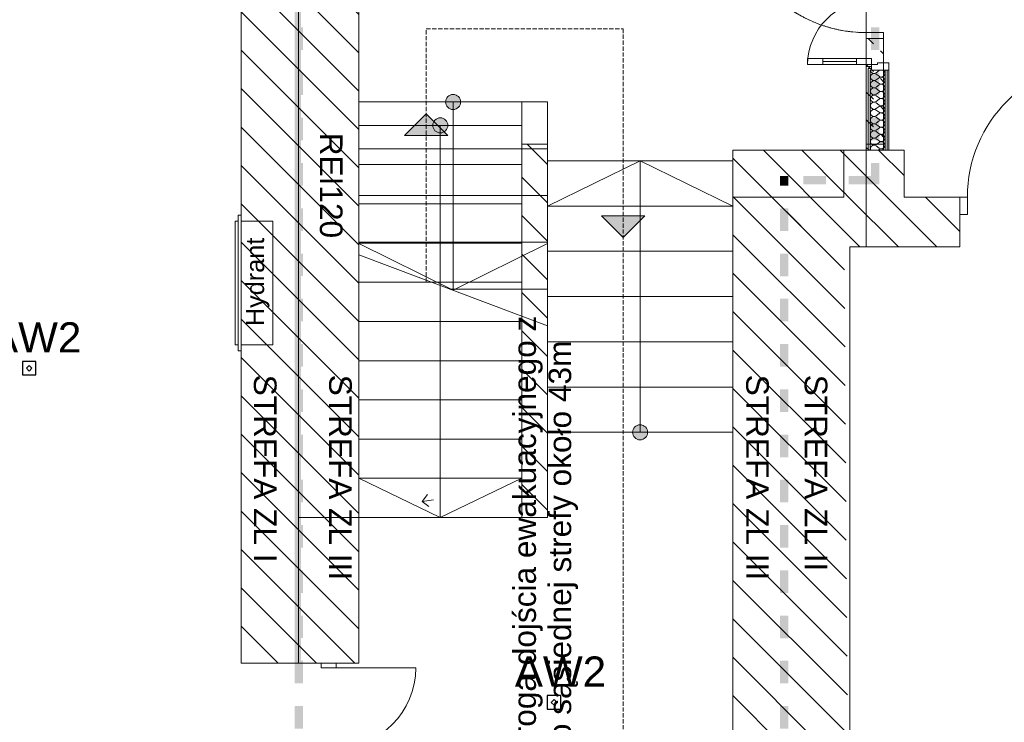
# Model space of a CAD drawing. Header units: millimetres. Extents: x -146116 to 602001, y -318793 to 100489.
# Tile 66 of 100: x 298440 to 304969, y -15292 to -10634. Entities that reach past the tile are written whole.
import ezdxf

# ---------------------------------------------------------------- set-up
doc = ezdxf.new("R2010")
doc.units = ezdxf.units.MM
doc.header["$LTSCALE"] = 0.1
doc.header["$MEASUREMENT"] = 0
doc.linetypes.add('eks Rzut parteru$0$Dashed_line', pattern=[750, 500, -250])
doc.linetypes.add('eks Rzut parteru$0$Krawędzie ukryte', pattern=[391.222223, 282.222223, -109])
doc.layers.get('0').update_dxf_attribs({"color": 8})
for name, color, linetype, lineweight in [('eks Rzut parteru$0$01 UWAGI_Nr_pióra__38', 8, 'Continuous', 13), ('eks Rzut parteru$0$2D - Ogólne_Nr_pióra__38', 8, 'Continuous', 13), ('eks Rzut parteru$0$Nowe_2D - Ogólne_Nr_pióra__1', 8, 'Continuous', 13), ('eks Rzut parteru$0$Nowe_2D - Ogólne_Nr_pióra__20', 8, 'Continuous', 13), ('eks Rzut parteru$0$Nowe_2D - Ogólne_Nr_pióra__38', 8, 'Continuous', 13), ('eks Rzut parteru$0$Nowe_2D - Ogólne_Nr_pióra__6', 8, 'Continuous', 13), ('eks Rzut parteru$0$Nowe_830-G Teksty Etykiety_Nr_pióra__38', 8, 'Continuous', 13), ('eks Rzut parteru$0$Nowe_Drzwi ARCHICAD_Nr_pióra__3', 8, 'Continuous', 13), ('eks Rzut parteru$0$Nowe_Drzwi ARCHICAD_Nr_pióra__47', 8, 'Continuous', 15), ('eks Rzut parteru$0$Nowe_Drzwi ARCHICAD_Nr_pióra__6', 8, 'Continuous', 13), ('eks Rzut parteru$0$Nowe_Konstrukcja - Stropy_Nr_pióra__20', 8, 'Continuous', 13), ('eks Rzut parteru$0$Nowe_Konstrukcja - Stropy_Nr_pióra__38', 8, 'Continuous', 13), ('eks Rzut parteru$0$Nowe_Konstrukcja - Ściany zew_Nr_pióra__1', 8, 'Continuous', 13), ('eks Rzut parteru$0$Nowe_Konstrukcja - Ściany zew_Nr_pióra__47', 8, 'Continuous', 15), ('eks Rzut parteru$0$Nowe_Konstrukcja - Ściany zew_Nr_pióra__67', 8, 'Continuous', 13), ('eks Rzut parteru$0$poziom_1 (1)_4_0_Nr_pióra__1_Nr_pióra__7', 8, 'Continuous', 18), ('eks Rzut parteru$0$poziom_1 (1)_4_0_Nr_pióra__21_Nr_pióra__7', 8, 'Continuous', 18), ('eks Rzut parteru$0$poziom_1 (1)_4_Drzwi ArchiCAD_Nr_pióra__27_Nr_pióra__7', 8, 'Continuous', 18), ('eks Rzut parteru$0$poziom_1 (1)_4_Drzwi ArchiCAD_Nr_pióra__81_Nr_pióra__4', 8, 'Continuous', 18), ('eks Rzut parteru$0$poziom_1 (1)_4_Konstrukcja - Schody_Nr_pióra__81_Nr_pióra__4', 8, 'Continuous', 18), ('eks Rzut parteru$0$poziom_1 (1)_4_Konstrukcja - Stropy_Nr_pióra__81_Nr_pióra__4', 8, 'Continuous', 18), ('eks Rzut parteru$0$poziom_1 (1)_4_Konstrukcja - Ściany zew_Nr_pióra__107_Nr_pióra__10', 8, 'Continuous', 18), ('eks Rzut parteru$0$poziom_1 (1)_4_Konstrukcja - Ściany zew_Nr_pióra__27_Nr_pióra__7', 8, 'Continuous', 18)]:
    doc.layers.add(name, color=color, linetype=linetype, lineweight=lineweight)
for name, color, linetype in [('eks Rzut parteru$0$Nowe_Drzwi ARCHICAD', 8, 'Continuous'), ('eks Rzut parteru$0$Nowe_Konstrukcja - Ściany zew', 8, 'Continuous'), ('eks Rzut parteru$0$poziom_1 (1)_4_2D - Ogólne_Nr_pióra__19', 8, 'Continuous'), ('eks Rzut parteru$0$poziom_1 (1)_4_Konstrukcja - Schody', 8, 'Continuous'), ('LUXIONA', 92, 'Continuous'), ('REWIZJA_1', 6, 'Continuous')]:
    doc.layers.add(name, color=color, linetype=linetype)
doc.styles.add('ARIAL', font='arial.ttf')
doc.styles.add('eks Rzut parteru$0$GENERATED_STYLE_1', font='arial.ttf')
doc.styles.add('eks Rzut parteru$0$GENERATED_STYLE_5', font='arial.ttf')
pattern_1 = [(135, (247210.2, -28905.45), (127.2792, 127.2792), [])]

# ---------------------------------------------------------------- blocks, each defined once
blk = doc.blocks.new('eks Rzut parteru$0$ARROWHEAD_8')
at = {"color": 0, "linetype": 'Continuous', "lineweight": 0}
blk.add_line((0, 0), (-1, 0), dxfattribs=at)
at = {"color": 0, "linetype": 'Continuous', "lineweight": 0, "flags": 128}
blk.add_lwpolyline([(-0.525, 0.525), (0, 0), (-0.525, -0.525)], dxfattribs=at)
blk = doc.blocks.new('*X110')
at = {"layer": 'eks Rzut parteru$0$2D - Ogólne_Nr_pióra__38', "linetype": 'Continuous', "lineweight": 13}
for points in [[(85641, -21754.3), (85585.3, -21754.3), (85585.3, -21904.3), (85641, -21904.3)], [(85641, -22054.3), (85585.3, -22054.3), (85585.3, -22204.3), (85641, -22204.3)], [(85641, -22354.3), (85585.3, -22354.3), (85585.3, -22360.1), (85641, -22360.1)]]:
    blk.add_hatch(color=30, dxfattribs=at).paths.add_polyline_path(points)
blk = doc.blocks.new('*X109')
at = {"layer": 'eks Rzut parteru$0$2D - Ogólne_Nr_pióra__38', "linetype": 'Continuous', "lineweight": 13}
for points in [[(85648.9, -22304.4), (85585.3, -22304.4), (85585.3, -22347.9), (85648.9, -22347.9)], [(85798.9, -22304.4), (85798.9, -22347.9), (85948.9, -22347.9), (85948.9, -22304.4)], [(86098.9, -22304.4), (86098.9, -22347.8), (86248.9, -22347.8), (86248.9, -22304.4)], [(86398.9, -22304.4), (86398.9, -22347.8), (86548.9, -22347.8), (86548.9, -22304.4)], [(86698.9, -22304.4), (86698.9, -22347.8), (86848.9, -22347.8), (86848.9, -22304.4)], [(86998.9, -22304.4), (86998.9, -22347.8), (87148.9, -22347.8), (87148.9, -22304.4)], [(87298.9, -22304.4), (87298.9, -22347.8), (87448.9, -22347.8), (87448.9, -22304.4)], [(87598.9, -22304.4), (87598.9, -22347.8), (87748.9, -22347.8), (87748.9, -22304.4)], [(87898.9, -22304.4), (87898.9, -22347.8), (88048.9, -22347.8), (88048.9, -22304.4)], [(88198.9, -22304.4), (88198.9, -22347.8), (88348.9, -22347.8), (88348.9, -22304.4)], [(88498.9, -22304.4), (88498.9, -22347.8), (88648.9, -22347.8), (88648.9, -22304.4)], [(88798.9, -22304.4), (88798.9, -22347.8), (88948.9, -22347.8), (88948.9, -22304.4)], [(89098.9, -22304.4), (89098.9, -22347.8), (89248.9, -22347.8), (89248.9, -22304.4)], [(85648.9, -22347.9), (85585.3, -22347.9), (85585.3, -22360.1), (85648.9, -22360.1)], [(85948.9, -22347.9), (85798.9, -22347.9), (85798.9, -22360.1), (85948.9, -22360.1)], [(86248.9, -22347.8), (86098.9, -22347.8), (86098.9, -22360.1), (86248.9, -22360.1)], [(86548.9, -22347.8), (86398.9, -22347.8), (86398.9, -22360.1), (86548.9, -22360.1)], [(86848.9, -22347.8), (86698.9, -22347.8), (86698.9, -22360.1), (86848.9, -22360.1)], [(87148.9, -22347.8), (86998.9, -22347.8), (86998.9, -22360.1), (87148.9, -22360.1)], [(87448.9, -22347.8), (87298.9, -22347.8), (87298.9, -22360.1), (87448.9, -22360.1)], [(87748.9, -22347.8), (87598.9, -22347.8), (87598.9, -22360.1), (87748.9, -22360.1)], [(88048.9, -22347.8), (87898.9, -22347.8), (87898.9, -22360.1), (88048.9, -22360.1)], [(88348.9, -22347.8), (88198.9, -22347.8), (88198.9, -22360.1), (88348.9, -22360.1)], [(88648.9, -22347.8), (88498.9, -22347.8), (88498.9, -22360.1), (88648.9, -22360.1)], [(88948.9, -22347.8), (88798.9, -22347.8), (88798.9, -22360.1), (88948.9, -22360.1)], [(89248.9, -22347.8), (89098.9, -22347.8), (89098.9, -22360.1), (89248.9, -22360.1)]]:
    blk.add_hatch(color=30, dxfattribs=at).paths.add_polyline_path(points)
blk = doc.blocks.new('*X111')
at = {"layer": 'eks Rzut parteru$0$2D - Ogólne_Nr_pióra__38', "linetype": 'Continuous', "lineweight": 13}
for points in [[(82648.9, -21700.4), (82564.8, -21700.4), (82564.8, -21747.9), (82648.9, -21747.9)], [(82798.9, -21700.4), (82798.9, -21747.9), (82948.9, -21747.9), (82948.9, -21700.4)], [(83098.9, -21700.4), (83098.9, -21747.9), (83248.9, -21747.9), (83248.9, -21700.4)], [(83398.9, -21700.4), (83398.9, -21747.9), (83548.9, -21747.9), (83548.9, -21700.4)], [(83698.9, -21700.4), (83698.9, -21747.9), (83848.9, -21747.9), (83848.9, -21700.4)], [(83998.9, -21700.4), (83998.9, -21747.9), (84148.9, -21747.9), (84148.9, -21700.4)], [(84298.9, -21700.4), (84298.9, -21747.9), (84448.9, -21747.9), (84448.9, -21700.4)], [(84598.9, -21700.4), (84598.9, -21747.9), (84748.9, -21747.9), (84748.9, -21700.4)], [(84898.9, -21700.4), (84898.9, -21747.9), (85048.9, -21747.9), (85048.9, -21700.4)], [(85198.9, -21700.4), (85198.9, -21747.9), (85348.9, -21747.9), (85348.9, -21700.4)], [(85498.9, -21700.4), (85498.9, -21747.9), (85641, -21747.9), (85641, -21700.4)], [(82648.9, -21747.9), (82564.8, -21747.9), (82564.8, -21756.1), (82648.9, -21756.1)], [(82948.9, -21747.9), (82798.9, -21747.9), (82798.9, -21756.1), (82948.9, -21756.1)], [(83248.9, -21747.9), (83098.9, -21747.9), (83098.9, -21756.1), (83248.9, -21756.1)], [(83548.9, -21747.9), (83398.9, -21747.9), (83398.9, -21756.1), (83548.9, -21756.1)], [(83848.9, -21747.9), (83698.9, -21747.9), (83698.9, -21756.1), (83848.9, -21756.1)], [(84148.9, -21747.9), (83998.9, -21747.9), (83998.9, -21756.1), (84148.9, -21756.1)], [(84448.9, -21747.9), (84298.9, -21747.9), (84298.9, -21756.1), (84448.9, -21756.1)], [(84748.9, -21747.9), (84598.9, -21747.9), (84598.9, -21756.1), (84748.9, -21756.1)], [(85048.9, -21747.9), (84898.9, -21747.9), (84898.9, -21756.1), (85048.9, -21756.1)], [(85348.9, -21747.9), (85198.9, -21747.9), (85198.9, -21756.1), (85348.9, -21756.1)], [(85498.9, -21756.1), (85641, -21756.1), (85641, -21747.9), (85498.9, -21747.9)]]:
    blk.add_hatch(color=30, dxfattribs=at).paths.add_polyline_path(points)
blk = doc.blocks.new('*X102')
at = {"layer": 'eks Rzut parteru$0$2D - Ogólne_Nr_pióra__38', "linetype": 'Continuous', "lineweight": 13}
for points in [[(84748.7, -25521.7), (84598.7, -25521.7), (84598.7, -25577.4), (84748.7, -25577.4)], [(85048.7, -25521.7), (84898.7, -25521.7), (84898.7, -25577.4), (85048.7, -25577.4)], [(85348.7, -25521.7), (85198.7, -25521.7), (85198.7, -25577.4), (85348.7, -25577.4)], [(85648.7, -25521.7), (85498.7, -25521.7), (85498.7, -25577.4), (85648.7, -25577.4)], [(85948.7, -25521.7), (85798.7, -25521.7), (85798.7, -25577.4), (85948.7, -25577.4)], [(86248.7, -25521.7), (86098.7, -25521.7), (86098.7, -25577.4), (86248.7, -25577.4)], [(86548.7, -25521.7), (86398.7, -25521.7), (86398.7, -25577.4), (86548.7, -25577.4)], [(86848.7, -25521.7), (86698.7, -25521.7), (86698.7, -25577.4), (86848.7, -25577.4)], [(87148.7, -25521.7), (86998.7, -25521.7), (86998.7, -25577.4), (87148.7, -25577.4)], [(87448.7, -25521.7), (87298.7, -25521.7), (87298.7, -25577.4), (87448.7, -25577.4)], [(87748.7, -25521.7), (87598.7, -25521.7), (87598.7, -25577.4), (87748.7, -25577.4)], [(88048.7, -25521.7), (87898.7, -25521.7), (87898.7, -25577.4), (88048.7, -25577.4)], [(88348.7, -25521.7), (88198.7, -25521.7), (88198.7, -25577.4), (88348.7, -25577.4)], [(88648.7, -25521.7), (88498.7, -25521.7), (88498.7, -25577.4), (88648.7, -25577.4)], [(88948.7, -25521.7), (88798.7, -25521.7), (88798.7, -25577.4), (88948.7, -25577.4)], [(89248.7, -25521.7), (89098.7, -25521.7), (89098.7, -25577.4), (89248.7, -25577.4)]]:
    blk.add_hatch(color=30, dxfattribs=at).paths.add_polyline_path(points)
blk = doc.blocks.new('*X77')
at = {"layer": 'eks Rzut parteru$0$Nowe_Konstrukcja - Ściany zew_Nr_pióra__1', "color": 7, "linetype": 'Continuous', "lineweight": 13}
for p, q in [((84887.2, -21672.3), (84883.9, -21677)), ((84892.2, -21668.1), (84887.2, -21672.3)), ((84898.3, -21665.4), (84892.2, -21668.1)), ((84904.8, -21664.5), (84898.3, -21665.4)), ((84911.3, -21665.4), (84904.8, -21664.5)), ((84917.3, -21668.1), (84911.3, -21665.4)), ((84922.3, -21672.3), (84917.3, -21668.1)), ((84926.1, -21677.7), (84922.3, -21672.3)), ((84934.8, -21672.3), (84931.1, -21677.7)), ((84939.9, -21668.1), (84934.8, -21672.3)), ((84945.9, -21665.4), (84939.9, -21668.1)), ((84952.4, -21664.5), (84945.9, -21665.4)), ((84958.9, -21665.4), (84952.4, -21664.5)), ((84964.9, -21668.1), (84958.9, -21665.4)), ((84970, -21672.3), (84964.9, -21668.1)), ((84973.7, -21677.7), (84970, -21672.3)), ((84982.4, -21672.3), (84978.7, -21677.7)), ((84987.5, -21668.1), (84982.4, -21672.3)), ((84993.5, -21665.4), (84987.5, -21668.1)), ((85000, -21664.5), (84993.5, -21665.4)), ((85006.5, -21665.4), (85000, -21664.5)), ((85012.5, -21668.1), (85006.5, -21665.4)), ((85017.6, -21672.3), (85012.5, -21668.1)), ((85021.3, -21677.7), (85017.6, -21672.3)), ((85030, -21672.3), (85026.3, -21677.7)), ((85035.1, -21668.1), (85030, -21672.3)), ((85041.1, -21665.4), (85035.1, -21668.1)), ((85047.6, -21664.5), (85041.1, -21665.4)), ((85054.1, -21665.4), (85047.6, -21664.5)), ((85060.1, -21668.1), (85054.1, -21665.4)), ((85065.2, -21672.3), (85060.1, -21668.1)), ((85068.9, -21677.7), (85065.2, -21672.3)), ((85077.7, -21672.3), (85073.9, -21677.7)), ((85082.7, -21668.1), (85077.7, -21672.3)), ((85088.7, -21665.4), (85082.7, -21668.1)), ((85095.2, -21664.5), (85088.7, -21665.4)), ((85101.7, -21665.4), (85095.2, -21664.5)), ((85107.8, -21668.1), (85101.7, -21665.4)), ((85112.8, -21672.3), (85107.8, -21668.1)), ((85116.5, -21677.7), (85112.8, -21672.3)), ((85125.3, -21672.3), (85121.6, -21677.7)), ((85130.3, -21668.1), (85125.3, -21672.3)), ((85136.4, -21665.4), (85130.3, -21668.1)), ((85142.9, -21664.5), (85136.4, -21665.4)), ((85149.4, -21665.4), (85142.9, -21664.5)), ((85155.4, -21668.1), (85149.4, -21665.4)), ((85160.4, -21672.3), (85155.4, -21668.1)), ((85164.2, -21677.7), (85160.4, -21672.3)), ((85172.9, -21672.3), (85169.2, -21677.7)), ((85178, -21668.1), (85172.9, -21672.3)), ((85184, -21665.4), (85178, -21668.1)), ((85190.5, -21664.5), (85184, -21665.4)), ((85197, -21665.4), (85190.5, -21664.5)), ((85203, -21668.1), (85197, -21665.4)), ((85208.1, -21672.3), (85203, -21668.1)), ((85211.8, -21677.7), (85208.1, -21672.3)), ((85220.5, -21672.3), (85216.8, -21677.7)), ((85225.6, -21668.1), (85220.5, -21672.3)), ((85231.6, -21665.4), (85225.6, -21668.1)), ((85238.1, -21664.5), (85231.6, -21665.4)), ((85244.6, -21665.4), (85238.1, -21664.5)), ((85250.6, -21668.1), (85244.6, -21665.4)), ((85255.7, -21672.3), (85250.6, -21668.1)), ((85259.4, -21677.7), (85255.7, -21672.3)), ((85268.1, -21672.3), (85264.4, -21677.7)), ((85273.2, -21668.1), (85268.1, -21672.3)), ((85279.2, -21665.4), (85273.2, -21668.1)), ((85285.7, -21664.5), (85279.2, -21665.4)), ((85292.2, -21665.4), (85285.7, -21664.5)), ((85298.2, -21668.1), (85292.2, -21665.4)), ((85303.3, -21672.3), (85298.2, -21668.1)), ((85307, -21677.7), (85303.3, -21672.3)), ((85315.8, -21672.3), (85312, -21677.7)), ((85320.8, -21668.1), (85315.8, -21672.3)), ((85326.8, -21665.4), (85320.8, -21668.1)), ((85333.3, -21664.5), (85326.8, -21665.4)), ((85339.8, -21665.4), (85333.3, -21664.5)), ((85345.9, -21668.1), (85339.8, -21665.4)), ((85350.9, -21672.3), (85345.9, -21668.1)), ((85354.6, -21677.7), (85350.9, -21672.3)), ((85363.4, -21672.3), (85359.7, -21677.7)), ((85368.4, -21668.1), (85363.4, -21672.3)), ((85374.4, -21665.4), (85368.4, -21668.1)), ((85381, -21664.5), (85374.4, -21665.4)), ((85387.5, -21665.4), (85381, -21664.5)), ((85393.5, -21668.1), (85387.5, -21665.4)), ((85398.5, -21672.3), (85393.5, -21668.1)), ((85402.2, -21677.7), (85398.5, -21672.3)), ((85411, -21672.3), (85407.3, -21677.7)), ((85413.9, -21669.8), (85411, -21672.3)), ((84883.9, -21699.4), (84885.7, -21702.6)), ((84900, -21721.7), (84885.7, -21702.6)), ((84904.7, -21733.8), (84900, -21721.7)), ((84902.2, -21746.6), (84904.7, -21733.8)), ((84909.5, -21721.7), (84904.9, -21733.8)), ((84904.9, -21733.8), (84907.3, -21746.6)), ((84909.5, -21721.7), (84923.8, -21702.6)), ((84923.8, -21702.6), (84927, -21696.9)), ((84928.2, -21683.9), (84926.1, -21677.7)), ((84927, -21696.9), (84928.5, -21690.5)), ((84928.5, -21690.5), (84928.2, -21683.9)), ((84929, -21683.9), (84928.7, -21690.5)), ((84928.7, -21690.5), (84930.2, -21696.9)), ((84931.1, -21677.7), (84929, -21683.9)), ((84930.2, -21696.9), (84933.3, -21702.6)), ((84947.6, -21721.7), (84933.3, -21702.6)), ((84952.3, -21733.8), (84947.6, -21721.7)), ((84949.9, -21746.6), (84952.3, -21733.8)), ((84957.1, -21721.7), (84952.5, -21733.8)), ((84952.5, -21733.8), (84954.9, -21746.6)), ((84957.1, -21721.7), (84971.4, -21702.6)), ((84971.4, -21702.6), (84974.6, -21696.9)), ((84975.8, -21683.9), (84973.7, -21677.7)), ((84974.6, -21696.9), (84976.1, -21690.5)), ((84976.1, -21690.5), (84975.8, -21683.9)), ((84976.6, -21683.9), (84976.3, -21690.5)), ((84976.3, -21690.5), (84977.8, -21696.9)), ((84978.7, -21677.7), (84976.6, -21683.9)), ((84977.8, -21696.9), (84981, -21702.6)), ((84995.2, -21721.7), (84981, -21702.6)), ((84999.9, -21733.8), (84995.2, -21721.7)), ((84997.5, -21746.6), (84999.9, -21733.8)), ((85004.8, -21721.7), (85000.1, -21733.8)), ((85000.1, -21733.8), (85002.5, -21746.6)), ((85004.8, -21721.7), (85019, -21702.6)), ((85019, -21702.6), (85022.2, -21696.9)), ((85023.4, -21683.9), (85021.3, -21677.7)), ((85022.2, -21696.9), (85023.7, -21690.5)), ((85023.7, -21690.5), (85023.4, -21683.9)), ((85024.2, -21683.9), (85023.9, -21690.5)), ((85023.9, -21690.5), (85025.4, -21696.9)), ((85026.3, -21677.7), (85024.2, -21683.9)), ((85025.4, -21696.9), (85028.6, -21702.6)), ((85042.9, -21721.7), (85028.6, -21702.6)), ((85047.5, -21733.8), (85042.9, -21721.7)), ((85045.1, -21746.6), (85047.5, -21733.8)), ((85052.4, -21721.7), (85047.7, -21733.8)), ((85047.7, -21733.8), (85050.1, -21746.6)), ((85052.4, -21721.7), (85066.7, -21702.6)), ((85066.7, -21702.6), (85069.8, -21696.9)), ((85071, -21683.9), (85068.9, -21677.7)), ((85069.8, -21696.9), (85071.3, -21690.5)), ((85071.3, -21690.5), (85071, -21683.9)), ((85071.8, -21683.9), (85071.5, -21690.5)), ((85071.5, -21690.5), (85073, -21696.9)), ((85073.9, -21677.7), (85071.8, -21683.9)), ((85073, -21696.9), (85076.2, -21702.6)), ((85090.5, -21721.7), (85076.2, -21702.6)), ((85095.1, -21733.8), (85090.5, -21721.7)), ((85092.7, -21746.6), (85095.1, -21733.8)), ((85100, -21721.7), (85095.3, -21733.8)), ((85095.3, -21733.8), (85097.8, -21746.6)), ((85100, -21721.7), (85114.3, -21702.6)), ((85114.3, -21702.6), (85117.5, -21696.9)), ((85118.6, -21683.9), (85116.5, -21677.7)), ((85117.5, -21696.9), (85119, -21690.5)), ((85119, -21690.5), (85118.6, -21683.9)), ((85119.5, -21683.9), (85119.1, -21690.5)), ((85119.1, -21690.5), (85120.6, -21696.9)), ((85121.6, -21677.7), (85119.5, -21683.9)), ((85120.6, -21696.9), (85123.8, -21702.6)), ((85138.1, -21721.7), (85123.8, -21702.6)), ((85142.8, -21733.8), (85138.1, -21721.7)), ((85140.3, -21746.6), (85142.8, -21733.8)), ((85147.6, -21721.7), (85143, -21733.8)), ((85143, -21733.8), (85145.4, -21746.6)), ((85147.6, -21721.7), (85161.9, -21702.6)), ((85161.9, -21702.6), (85165.1, -21696.9)), ((85166.3, -21683.9), (85164.2, -21677.7)), ((85165.1, -21696.9), (85166.6, -21690.5)), ((85166.6, -21690.5), (85166.3, -21683.9)), ((85167.1, -21683.9), (85166.8, -21690.5)), ((85166.8, -21690.5), (85168.2, -21696.9)), ((85169.2, -21677.7), (85167.1, -21683.9)), ((85168.2, -21696.9), (85171.4, -21702.6)), ((85185.7, -21721.7), (85171.4, -21702.6)), ((85190.4, -21733.8), (85185.7, -21721.7)), ((85188, -21746.6), (85190.4, -21733.8)), ((85195.2, -21721.7), (85190.6, -21733.8)), ((85190.6, -21733.8), (85193, -21746.6)), ((85195.2, -21721.7), (85209.5, -21702.6)), ((85209.5, -21702.6), (85212.7, -21696.9)), ((85213.9, -21683.9), (85211.8, -21677.7)), ((85212.7, -21696.9), (85214.2, -21690.5)), ((85214.2, -21690.5), (85213.9, -21683.9)), ((85214.7, -21683.9), (85214.4, -21690.5)), ((85214.4, -21690.5), (85215.9, -21696.9)), ((85216.8, -21677.7), (85214.7, -21683.9)), ((85215.9, -21696.9), (85219, -21702.6)), ((85233.3, -21721.7), (85219, -21702.6)), ((85238, -21733.8), (85233.3, -21721.7)), ((85235.6, -21746.6), (85238, -21733.8)), ((85242.9, -21721.7), (85238.2, -21733.8)), ((85238.2, -21733.8), (85240.6, -21746.6)), ((85242.9, -21721.7), (85257.1, -21702.6)), ((85257.1, -21702.6), (85260.3, -21696.9)), ((85261.5, -21683.9), (85259.4, -21677.7)), ((85260.3, -21696.9), (85261.8, -21690.5)), ((85261.8, -21690.5), (85261.5, -21683.9)), ((85262.3, -21683.9), (85262, -21690.5)), ((85262, -21690.5), (85263.5, -21696.9)), ((85264.4, -21677.7), (85262.3, -21683.9)), ((85263.5, -21696.9), (85266.7, -21702.6)), ((85281, -21721.7), (85266.7, -21702.6)), ((85285.6, -21733.8), (85281, -21721.7)), ((85283.2, -21746.6), (85285.6, -21733.8)), ((85290.5, -21721.7), (85285.8, -21733.8)), ((85285.8, -21733.8), (85288.2, -21746.6)), ((85290.5, -21721.7), (85304.8, -21702.6)), ((85304.8, -21702.6), (85307.9, -21696.9)), ((85309.1, -21683.9), (85307, -21677.7)), ((85307.9, -21696.9), (85309.4, -21690.5)), ((85309.4, -21690.5), (85309.1, -21683.9)), ((85309.9, -21683.9), (85309.6, -21690.5)), ((85309.6, -21690.5), (85311.1, -21696.9)), ((85312, -21677.7), (85309.9, -21683.9)), ((85311.1, -21696.9), (85314.3, -21702.6)), ((85328.6, -21721.7), (85314.3, -21702.6)), ((85333.2, -21733.8), (85328.6, -21721.7)), ((85330.8, -21746.6), (85333.2, -21733.8)), ((85338.1, -21721.7), (85333.4, -21733.8)), ((85333.4, -21733.8), (85335.8, -21746.6)), ((85338.1, -21721.7), (85352.4, -21702.6)), ((85352.4, -21702.6), (85355.6, -21696.9)), ((85356.7, -21683.9), (85354.6, -21677.7)), ((85355.6, -21696.9), (85357, -21690.5)), ((85357, -21690.5), (85356.7, -21683.9)), ((85357.6, -21683.9), (85357.2, -21690.5)), ((85357.2, -21690.5), (85358.7, -21696.9)), ((85359.7, -21677.7), (85357.6, -21683.9)), ((85358.7, -21696.9), (85361.9, -21702.6)), ((85376.2, -21721.7), (85361.9, -21702.6)), ((85380.9, -21733.8), (85376.2, -21721.7)), ((85378.4, -21746.6), (85380.9, -21733.8)), ((85385.7, -21721.7), (85381, -21733.8)), ((85381, -21733.8), (85383.5, -21746.6)), ((85385.7, -21721.7), (85400, -21702.6)), ((85400, -21702.6), (85403.2, -21696.9)), ((85404.3, -21683.9), (85402.2, -21677.7)), ((85403.2, -21696.9), (85404.7, -21690.5)), ((85404.7, -21690.5), (85404.3, -21683.9)), ((85405.2, -21683.9), (85404.9, -21690.5)), ((85404.9, -21690.5), (85406.3, -21696.9)), ((85407.3, -21677.7), (85405.2, -21683.9)), ((85406.3, -21696.9), (85409.5, -21702.6)), ((85413.9, -21708.5), (85409.5, -21702.6)), ((84883.9, -21758.9), (84893.5, -21756.2)), ((84893.5, -21756.2), (84902.2, -21746.6)), ((84907.3, -21746.6), (84916.1, -21756.2)), ((84916.1, -21756.2), (84928.6, -21759.8)), ((84928.6, -21759.8), (84941.1, -21756.2)), ((84941.1, -21756.2), (84949.9, -21746.6)), ((84954.9, -21746.6), (84963.7, -21756.2)), ((84963.7, -21756.2), (84976.2, -21759.8)), ((84976.2, -21759.8), (84988.7, -21756.2)), ((84988.7, -21756.2), (84997.5, -21746.6)), ((85002.5, -21746.6), (85011.3, -21756.2)), ((85011.3, -21756.2), (85023.8, -21759.8)), ((85023.8, -21759.8), (85036.3, -21756.2)), ((85036.3, -21756.2), (85045.1, -21746.6)), ((85050.1, -21746.6), (85058.9, -21756.2)), ((85058.9, -21756.2), (85071.4, -21759.8)), ((85071.4, -21759.8), (85083.9, -21756.2)), ((85083.9, -21756.2), (85092.7, -21746.6)), ((85097.8, -21746.6), (85106.5, -21756.2)), ((85106.5, -21756.2), (85119, -21759.8)), ((85119, -21759.8), (85131.6, -21756.2)), ((85131.6, -21756.2), (85140.3, -21746.6)), ((85145.4, -21746.6), (85154.1, -21756.2)), ((85154.1, -21756.2), (85166.7, -21759.8)), ((85166.7, -21759.8), (85179.2, -21756.2)), ((85179.2, -21756.2), (85188, -21746.6)), ((85193, -21746.6), (85201.8, -21756.2)), ((85201.8, -21756.2), (85214.3, -21759.8)), ((85214.3, -21759.8), (85226.8, -21756.2)), ((85226.8, -21756.2), (85235.6, -21746.6)), ((85240.6, -21746.6), (85249.4, -21756.2)), ((85249.4, -21756.2), (85261.9, -21759.8)), ((85261.9, -21759.8), (85274.4, -21756.2)), ((85274.4, -21756.2), (85283.2, -21746.6)), ((85288.2, -21746.6), (85297, -21756.2)), ((85297, -21756.2), (85309.5, -21759.8)), ((85309.5, -21759.8), (85322, -21756.2)), ((85322, -21756.2), (85330.8, -21746.6)), ((85335.8, -21746.6), (85344.6, -21756.2)), ((85344.6, -21756.2), (85357.1, -21759.8)), ((85357.1, -21759.8), (85369.7, -21756.2)), ((85369.7, -21756.2), (85378.4, -21746.6)), ((85383.5, -21746.6), (85392.2, -21756.2)), ((85392.2, -21756.2), (85404.8, -21759.8)), ((85404.8, -21759.8), (85413.9, -21757.2))]:
    blk.add_line(p, q, dxfattribs=at)
blk = doc.blocks.new('eks Rzut parteru$0$Drzwi podwójne 21_2')
at = {"layer": 'eks Rzut parteru$0$Nowe_Drzwi ARCHICAD_Nr_pióra__3', "color": 7, "linetype": 'Continuous', "lineweight": 13}
for centre, radius, start, end in [((662, 0), 900, 90, 180), ((-662, 0), 424, 0, 90)]:
    blk.add_arc(centre, radius, start, end, dxfattribs=at)
at = {"layer": 'eks Rzut parteru$0$Nowe_Drzwi ARCHICAD_Nr_pióra__47', "color": 7, "linetype": 'Continuous', "lineweight": 15}
for p, q in [((-700, 35), (-675, 35)), ((-700, -90), (-700, 0)), ((-700, -90), (-700, 0)), ((-675, 0), (-675, 35)), ((700, 35), (675, 35)), ((675, 0), (675, 35)), ((700, -90), (700, 0)), ((700, -90), (700, 0)), ((-700, -102.5), (-700, -90)), ((-700, -102.5), (-700, -90)), ((-700, -115), (-700, -102.5)), ((-700, -115), (-700, -102.5)), ((700, -102.5), (700, -90)), ((700, -102.5), (700, -90)), ((700, -115), (700, -102.5)), ((700, -115), (700, -102.5))]:
    blk.add_line(p, q, dxfattribs=at)
at = {"layer": 'eks Rzut parteru$0$Nowe_Drzwi ARCHICAD_Nr_pióra__6', "color": 5, "linetype": 'Continuous', "lineweight": 13}
for p, q in [((622, 800), (622, 900)), ((622, 900), (662, 900)), ((662, 900), (662, 800)), ((622, 800), (642, 800)), ((622, 100), (622, 800)), ((662, 800), (622, 800)), ((642, 800), (662, 800)), ((642, 100), (642, 800)), ((642, 800), (642, 100)), ((642, 800), (642, 100)), ((662, 800), (662, 100)), ((-662, 424), (-662, 324)), ((-622, 424), (-662, 424)), ((-622, 324), (-622, 424)), ((-662, 324), (-662, 100)), ((-642, 324), (-662, 324)), ((-662, 324), (-622, 324)), ((-642, 100), (-642, 324)), ((-642, 324), (-642, 100)), ((-622, 324), (-642, 324)), ((-642, 324), (-642, 100)), ((-622, 100), (-622, 324)), ((-662, 100), (-642, 100)), ((-622, 100), (-662, 100)), ((-662, 100), (-662, 0)), ((-642, 100), (-622, 100)), ((-622, 0), (-622, 100)), ((642, 100), (622, 100)), ((622, 0), (622, 100)), ((622, 100), (662, 100)), ((662, 100), (642, 100)), ((662, 100), (662, 0)), ((-662, 0), (-700, 0)), ((-700, 0), (-700, -115)), ((-662, -40), (-662, 0)), ((-662, 0), (-622, 0)), ((662, 0), (622, 0)), ((700, 0), (662, 0)), ((662, 0), (662, -40)), ((700, -115), (700, 0)), ((-650, -40), (-662, -40)), ((-650, -115), (-650, -40)), ((662, -40), (650, -40)), ((650, -40), (650, -115)), ((-700, -115), (-650, -115)), ((650, -115), (700, -115))]:
    blk.add_line(p, q, dxfattribs=at)
blk = doc.blocks.new('eks Rzut parteru')
at = {"layer": 'eks Rzut parteru$0$poziom_1 (1)_4_2D - Ogólne_Nr_pióra__19', "linetype": 'Continuous', "lineweight": 0}
blk.add_hatch(color=256, dxfattribs=at).paths.add_polyline_path([(211314.9, -25084), (211355.9, -25084), (211355.9, -19168.7), (211733.7, -19168.7), (211733.7, -19136.5), (211355.9, -19136.5), (211355.9, -18594), (211866.9, -18594), (211866.9, -12472.7), (211534.2, -12472.7), (211534.2, -12545.5), (211806, -12545.5), (211806, -18556.5), (211350.6, -18556.5), (211350.6, -18450.6), (211321.7, -18450.6), (211321.7, -18594), (211314.9, -18594)])
at = {"layer": 'eks Rzut parteru$0$poziom_1 (1)_4_Konstrukcja - Schody', "linetype": 'Continuous', "lineweight": 0}
for points in [[(212365.2, -21425.5), (212373.4, -21424.8), (212381.4, -21422.7), (212388.9, -21419.4), (212395.9, -21414.9), (212401.9, -21409.3), (212407, -21402.8), (212410.9, -21395.5), (212413.6, -21387.7), (212415, -21379.6), (212415, -21371.3), (212413.6, -21363.2), (212410.9, -21355.4), (212407, -21348.1), (212401.9, -21341.6), (212395.9, -21336), (212388.9, -21331.5), (212381.4, -21328.2), (212373.4, -21326.1), (212365.2, -21325.5), (212356.9, -21326.1), (212348.9, -21328.2), (212341.4, -21331.5), (212334.4, -21336), (212328.4, -21341.6), (212323.3, -21348.1), (212319.4, -21355.4), (212316.7, -21363.2), (212315.3, -21371.3), (212315.3, -21379.6), (212316.7, -21387.7), (212319.4, -21395.5), (212323.3, -21402.8), (212328.4, -21409.3), (212334.4, -21414.9), (212341.4, -21419.4), (212348.9, -21422.7), (212356.9, -21424.8)], [(212280.2, -21580.5), (212288.4, -21579.8), (212296.4, -21577.7), (212303.9, -21574.4), (212310.9, -21569.9), (212316.9, -21564.3), (212322, -21557.8), (212325.9, -21550.5), (212328.6, -21542.7), (212330, -21534.6), (212330, -21526.3), (212328.6, -21518.2), (212325.9, -21510.4), (212322, -21503.1), (212316.9, -21496.6), (212310.9, -21491), (212303.9, -21486.5), (212296.4, -21483.2), (212288.4, -21481.1), (212280.2, -21480.5), (212271.9, -21481.1), (212263.9, -21483.2), (212256.4, -21486.5), (212249.4, -21491), (212243.4, -21496.6), (212238.3, -21503.1), (212234.4, -21510.4), (212231.7, -21518.2), (212230.3, -21526.3), (212230.3, -21534.6), (212231.7, -21542.7), (212234.4, -21550.5), (212238.3, -21557.8), (212243.4, -21564.3), (212249.4, -21569.9), (212256.4, -21574.4), (212263.9, -21577.7), (212271.9, -21579.8)], [(213605.2, -23515.5), (213596.9, -23516.1), (213588.9, -23518.2), (213581.4, -23521.5), (213574.4, -23526), (213568.4, -23531.6), (213563.3, -23538.1), (213559.4, -23545.4), (213556.7, -23553.2), (213555.3, -23561.3), (213555.3, -23569.6), (213556.7, -23577.7), (213559.4, -23585.5), (213563.3, -23592.8), (213568.4, -23599.3), (213574.4, -23604.9), (213581.4, -23609.4), (213588.9, -23612.7), (213596.9, -23614.8), (213605.2, -23615.5), (213613.4, -23614.8), (213621.4, -23612.7), (213628.9, -23609.4), (213635.9, -23604.9), (213641.9, -23599.3), (213647, -23592.8), (213650.9, -23585.5), (213653.6, -23577.7), (213655, -23569.6), (213655, -23561.3), (213653.6, -23553.2), (213650.9, -23545.4), (213647, -23538.1), (213641.9, -23531.6), (213635.9, -23526), (213628.9, -23521.5), (213621.4, -23518.2), (213613.4, -23516.1)]]:
    blk.add_hatch(color=256, dxfattribs=at).paths.add_polyline_path(points)
at = {"layer": 'eks Rzut parteru$0$poziom_1 (1)_4_Konstrukcja - Ściany zew_Nr_pióra__107_Nr_pióra__10', "linetype": 'Continuous', "lineweight": 18}
h = blk.add_hatch(dxfattribs=at)
h.set_pattern_fill('BLOCZKI_CERAMICZNE_0004', color=256, angle=270, style=0, pattern_type=2)
h.set_pattern_definition(pattern_1)
h.paths.add_polyline_path([(210960.2, -18445.5), (210960.2, -25095.5), (211340.2, -25095.5), (211340.2, -18575.5)])
h = blk.add_hatch(dxfattribs=at)
h.set_pattern_fill('BLOCZKI_CERAMICZNE_0004', color=256, angle=270, style=0, pattern_type=2)
h.set_pattern_definition(pattern_1)
h.paths.add_polyline_path([(211340.2, -25095.5), (211740.2, -25095.5), (211740.2, -19155.5), (211340.2, -18575.5)])
h = blk.add_hatch(dxfattribs=at)
h.set_pattern_fill('BLOCZKI_CERAMICZNE_0004', color=256, angle=270, style=0, pattern_type=2)
h.set_pattern_definition(pattern_1)
h.paths.add_polyline_path([(212990.2, -24130.5), (212990.2, -21655.5), (212820.2, -21655.5), (212820.2, -24130.5)])
h = blk.add_hatch(dxfattribs=at)
h.set_pattern_fill('BLOCZKI_CERAMICZNE_0004', color=256, angle=270, style=0, pattern_type=2)
h.set_pattern_definition(pattern_1)
h.paths.add_polyline_path([(214995.2, -27665.5), (214955.2, -21695.5), (214220.2, -21695.5), (214220.2, -27665.5)])
h = blk.add_hatch(dxfattribs=at)
h.set_pattern_fill('BLOCZKI_CERAMICZNE_0004', color=256, angle=270, style=0, pattern_type=2)
h.set_pattern_definition(pattern_1)
h.paths.add_polyline_path([(215355.2, -22005.5), (215355.2, -21695.5), (214955.2, -21695.5), (214955.2, -22005.5)])
h = blk.add_hatch(dxfattribs=at)
h.set_pattern_fill('BLOCZKI_CERAMICZNE_0004', color=256, angle=270, style=0, pattern_type=2)
h.set_pattern_definition(pattern_1)
h.paths.add_polyline_path([(214220.2, -22005.5), (214995.2, -22335.5), (215725.2, -22335.5), (215725.2, -22005.5)])
at = {"layer": 'eks Rzut parteru$0$Nowe_2D - Ogólne_Nr_pióra__1', "linetype": 'Continuous', "lineweight": 18}
for p, q in [((212990.2, -22354.7), (212990.2, -22542.2)), ((211740.2, -22831.1), (211740.2, -23018.6)), ((212820.2, -22831.1), (212820.2, -23018.6))]:
    blk.add_line(p, q, dxfattribs=at)
at = {"layer": 'eks Rzut parteru$0$Nowe_2D - Ogólne_Nr_pióra__20', "linetype": 'eks Rzut parteru$0$Dashed_line', "lineweight": 13}
blk.add_arc((215105.2, -20015.5), 900, 180, 270, dxfattribs=at)
at = {"layer": 'eks Rzut parteru$0$Nowe_2D - Ogólne_Nr_pióra__38', "linetype": 'eks Rzut parteru$0$Krawędzie ukryte', "lineweight": 13}
for p, q in [((212187.6, -22570.5), (212187.6, -20890)), ((212187.6, -20890), (213493.7, -20890)), ((213493.7, -20890), (213493.7, -27278.8))]:
    blk.add_line(p, q, dxfattribs=at)
at = {"layer": 'eks Rzut parteru$0$Nowe_2D - Ogólne_Nr_pióra__6', "linetype": 'eks Rzut parteru$0$Krawędzie ukryte', "lineweight": 13}
blk.add_line((212820.2, -24082.7), (212820.2, -24023.5), dxfattribs=at)
at = {"layer": 'eks Rzut parteru$0$Nowe_Konstrukcja - Stropy_Nr_pióra__20', "linetype": 'eks Rzut parteru$0$Krawędzie ukryte', "lineweight": 13}
for p, q in [((215105.2, -21695.5), (215105.2, -20955.5)), ((215105.2, -20955.5), (215220.2, -20955.5)), ((215220.2, -20955.5), (215220.2, -21695.5)), ((215220.2, -21695.5), (215105.2, -21695.5))]:
    blk.add_line(p, q, dxfattribs=at)
at = {"layer": 'eks Rzut parteru$0$Nowe_Konstrukcja - Stropy_Nr_pióra__20', "linetype": 'Continuous', "lineweight": 13}
for p, q in [((215118.4, -20955.5), (215152.3, -20989.4)), ((215198.3, -21035.3), (215220.2, -21057.2)), ((215105.2, -21126.1), (215152.3, -21173.2)), ((215198.3, -21219.2), (215220.2, -21241.1)), ((215105.2, -21309.9), (215152.3, -21357.1)), ((215198.3, -21403), (215220.2, -21424.9)), ((215105.2, -21493.8), (215152.3, -21540.9)), ((215198.3, -21586.9), (215220.2, -21608.8)), ((215105.2, -21677.6), (215123, -21695.5))]:
    blk.add_line(p, q, dxfattribs=at)
at = {"layer": 'eks Rzut parteru$0$Nowe_Konstrukcja - Stropy_Nr_pióra__38', "linetype": 'Continuous', "lineweight": 13}
for p, q in [((212044, -21597.8), (212187.6, -21454.1)), ((212187.6, -21454.1), (212331.2, -21597.8)), ((212331.2, -21597.8), (212044, -21597.8)), ((213493.7, -22274.9), (213350.1, -22131.3)), ((213350.1, -22131.3), (213637.3, -22131.3)), ((213637.3, -22131.3), (213493.7, -22274.9))]:
    blk.add_line(p, q, dxfattribs=at)
for points in [[(212044, -21597.8), (212187.6, -21454.1), (212331.2, -21597.8)], [(213350.1, -22131.3), (213637.3, -22131.3), (213493.7, -22274.9)]]:
    blk.add_solid(points, dxfattribs=at)
at = {"layer": 'eks Rzut parteru$0$Nowe_Konstrukcja - Ściany zew_Nr_pióra__47', "linetype": 'Continuous', "lineweight": 15}
for p, q in [((215140.2, -21140.5), (215105.2, -21140.5)), ((215105.2, -21140.5), (215105.2, -21695.5)), ((215140.2, -21165.5), (215140.2, -21140.5)), ((215255.2, -21165.5), (215140.2, -21165.5))]:
    blk.add_line(p, q, dxfattribs=at)
at = {"layer": 'eks Rzut parteru$0$Nowe_Konstrukcja - Ściany zew_Nr_pióra__47', "linetype": 'Continuous', "lineweight": 15, "flags": 128}
for points in [[(215255.2, -21695.5), (215255.2, -21165.5)], [(215105.2, -21695.5), (215255.2, -21695.5)]]:
    blk.add_lwpolyline(points, dxfattribs=at)
at = {"layer": 'eks Rzut parteru$0$Nowe_Konstrukcja - Ściany zew_Nr_pióra__67', "linetype": 'Continuous', "lineweight": 13}
for p, q in [((215117.7, -21165.5), (215117.7, -21153)), ((215117.7, -21153), (215140.2, -21153)), ((215117.7, -21165.5), (215117.7, -21695.5)), ((215130.2, -21165.5), (215130.2, -21695.5)), ((215130.2, -21165.5), (215140.2, -21165.5)), ((215230.2, -21695.5), (215230.2, -21165.5)), ((215242.7, -21695.5), (215242.7, -21165.5))]:
    blk.add_line(p, q, dxfattribs=at)
at = {"layer": 'eks Rzut parteru$0$poziom_1 (1)_4_0_Nr_pióra__1_Nr_pióra__7', "linetype": 'Continuous', "lineweight": 18}
for p, q in [((210940.2, -22125.5), (210940.2, -23025.5)), ((210960.2, -22125.5), (210940.2, -22125.5)), ((210960.2, -23025.5), (210960.2, -22125.5)), ((210920.2, -22165.5), (210920.2, -22985.5)), ((210940.2, -22165.5), (210920.2, -22165.5)), ((211170.2, -22165.5), (210960.2, -22165.5)), ((211170.2, -22985.5), (211170.2, -22165.5)), ((210920.2, -22985.5), (210940.2, -22985.5)), ((210940.2, -23025.5), (210960.2, -23025.5)), ((210960.2, -22985.5), (211170.2, -22985.5))]:
    blk.add_line(p, q, dxfattribs=at)
at = {"layer": 'eks Rzut parteru$0$poziom_1 (1)_4_0_Nr_pióra__21_Nr_pióra__7', "linetype": 'Continuous', "lineweight": 18}
blk.add_line((212820.2, -21375.5), (212820.2, -22788.1), dxfattribs=at)
at = {"layer": 'eks Rzut parteru$0$poziom_1 (1)_4_Drzwi ArchiCAD_Nr_pióra__27_Nr_pióra__7', "linetype": 'Continuous', "lineweight": 18}
for p, q in [((215105.2, -21695.5), (215220.2, -21695.5)), ((215725.2, -22005.5), (215725.2, -22120.5)), ((211590.2, -25095.5), (211490.2, -25095.5))]:
    blk.add_line(p, q, dxfattribs=at)
at = {"layer": 'eks Rzut parteru$0$poziom_1 (1)_4_Drzwi ArchiCAD_Nr_pióra__81_Nr_pióra__4', "linetype": 'Continuous', "lineweight": 18}
for p, q in [((215105.2, -20915.5), (215105.2, -21695.5)), ((215220.2, -20915.5), (215105.2, -20915.5)), ((215220.2, -20955.5), (215105.2, -20955.5)), ((215220.2, -21695.5), (215220.2, -20915.5)), ((215105.2, -21655.5), (215220.2, -21655.5)), ((215105.2, -21695.5), (215220.2, -21695.5)), ((215775.2, -22005.5), (215725.2, -22005.5)), ((215725.2, -22005.5), (215725.2, -22120.5)), ((215775.2, -22120.5), (215775.2, -22005.5)), ((215725.2, -22120.5), (215775.2, -22120.5)), ((211490.2, -25095.5), (211490.2, -25127.5)), ((211590.2, -25095.5), (211490.2, -25095.5)), ((211490.2, -25127.5), (212118.2, -25127.5)), ((211590.2, -25127.5), (211590.2, -25095.5))]:
    blk.add_line(p, q, dxfattribs=at)
for centre, radius, start, end in [((215105.2, -20015.5), 900, 180, 270), ((216675.2, -22005.5), 900, 90, 180), ((211590.2, -25127.5), 528, 270, 0)]:
    blk.add_arc(centre, radius, start, end, dxfattribs=at)
at = {"layer": 'eks Rzut parteru$0$poziom_1 (1)_4_Konstrukcja - Schody_Nr_pióra__81_Nr_pióra__4', "linetype": 'Continuous', "lineweight": 18}
for p, q in [((211740.2, -21375.5), (211740.2, -24130.5)), ((212990.2, -21375.5), (211740.2, -21375.5)), ((212365.2, -21375.5), (212365.2, -22623.6)), ((212990.2, -23565.5), (212990.2, -21375.5)), ((212820.2, -21530.5), (211740.2, -21530.5)), ((212280.2, -21530.5), (212280.2, -24130.5)), ((212820.2, -21530.5), (212820.2, -24130.5)), ((212990.2, -21685.5), (211740.2, -21685.5)), ((212820.2, -21790.5), (211740.2, -21790.5)), ((214220.2, -21765.5), (212990.2, -21765.5)), ((213605.2, -21765.5), (212990.2, -22065.5)), ((213605.2, -23565.5), (213605.2, -21765.5)), ((213605.2, -21765.5), (214220.2, -22065.5)), ((214220.2, -23565.5), (214220.2, -21765.5)), ((212990.2, -21995.5), (211740.2, -21995.5)), ((212820.2, -22050.5), (211740.2, -22050.5)), ((214220.2, -22065.5), (212990.2, -22065.5)), ((212990.2, -22305.5), (211740.2, -22305.5)), ((212820.2, -22310.5), (211740.2, -22310.5)), ((212365.2, -22623.6), (211740.2, -22313.6)), ((212365.2, -22623.6), (212990.2, -22313.6)), ((212990.2, -22858.6), (211740.2, -22388.6)), ((214220.2, -22365.5), (212990.2, -22365.5)), ((212820.2, -22570.5), (211740.2, -22570.5)), ((212990.2, -22615.5), (212343.4, -22615.5)), ((214220.2, -22665.5), (212990.2, -22665.5)), ((212820.2, -22830.5), (211740.2, -22830.5)), ((214220.2, -22965.5), (212990.2, -22965.5)), ((212820.2, -23090.5), (211740.2, -23090.5)), ((214220.2, -23265.5), (212990.2, -23265.5)), ((212820.2, -23350.5), (211740.2, -23350.5)), ((214220.2, -23565.5), (212990.2, -23565.5)), ((212820.2, -23610.5), (211740.2, -23610.5)), ((212820.2, -23870.5), (211740.2, -23870.5)), ((212280.2, -24130.5), (211740.2, -23870.5)), ((212280.2, -24130.5), (212820.2, -23870.5)), ((212820.2, -24130.5), (211740.2, -24130.5))]:
    blk.add_line(p, q, dxfattribs=at)
for centre in [(212365.2, -21375.5), (212280.2, -21530.5), (213605.2, -23565.5)]:
    blk.add_circle(centre, 50, dxfattribs=at)
at = {"layer": 'eks Rzut parteru$0$poziom_1 (1)_4_Konstrukcja - Stropy_Nr_pióra__81_Nr_pióra__4', "linetype": 'Continuous', "lineweight": 18, "flags": 128}
blk.add_lwpolyline([(214220.2, -23565.5), (214220.2, -26865.5), (214220.2, -29152), (214710.2, -29152), (214710.2, -33375.5), (210960.2, -33375.5), (210960.2, -34015.5), (189025.2, -34015.5), (189025.2, -12515.5), (211835.2, -12515.5), (211835.2, -18575.5), (211340.2, -18575.5), (211340.2, -24130.5), (212990.2, -24130.5), (212990.2, -23565.5)], close=True, dxfattribs=at)
for points in [[(240975.2, -16865.5), (240975.2, -18970.5), (243180.2, -18970.5), (243180.2, -22335.5), (246600.2, -22335.5), (246600.2, -28295.5), (214995.2, -28295.5), (214995.2, -22335.5), (215105.2, -22335.5), (215105.2, -18575.5), (212285.2, -18575.5), (212285.2, -12725.5), (232525.2, -12725.5), (232525.2, -17305.5), (240975.2, -17305.5)], [(215105.2, -21695.5), (214955.2, -21695.5), (214955.2, -22005.5), (214220.2, -22005.5), (214220.2, -21765.5), (212990.2, -21765.5), (212990.2, -21375.5), (211740.2, -21375.5), (211740.2, -18905.5), (214955.2, -18905.5), (214955.2, -19235.5), (215105.2, -19235.5)]]:
    blk.add_lwpolyline(points, dxfattribs=at)
at = {"layer": 'eks Rzut parteru$0$poziom_1 (1)_4_Konstrukcja - Ściany zew_Nr_pióra__27_Nr_pióra__7', "linetype": 'Continuous', "lineweight": 18}
for p, q in [((215355.2, -21695.5), (214220.2, -21695.5)), ((215725.2, -22005.5), (215725.2, -22335.5)), ((210960.2, -25095.5), (211740.2, -25095.5))]:
    blk.add_line(p, q, dxfattribs=at)
at = {"layer": 'eks Rzut parteru$0$poziom_1 (1)_4_Konstrukcja - Ściany zew_Nr_pióra__27_Nr_pióra__7', "linetype": 'Continuous', "lineweight": 18, "flags": 128}
for points in [[(210960.2, -18445.5), (210960.2, -25095.5)], [(211340.2, -25095.5), (211340.2, -18445.5)], [(211340.2, -18575.5), (211340.2, -25095.5)], [(211740.2, -25095.5), (211740.2, -19155.5)], [(212990.2, -21655.5), (212820.2, -21655.5)], [(212820.2, -21655.5), (212820.2, -24130.5)], [(212990.2, -24130.5), (212990.2, -21655.5)], [(214220.2, -21695.5), (214220.2, -26865.5)], [(215355.2, -22005.5), (215355.2, -21695.5)], [(215725.2, -22005.5), (215355.2, -22005.5)], [(214995.2, -22335.5), (215725.2, -22335.5)], [(214995.2, -28295.5), (214995.2, -22335.5)], [(212820.2, -24130.5), (212990.2, -24130.5)]]:
    blk.add_lwpolyline(points, dxfattribs=at)
at = {"layer": 'eks Rzut parteru$0$01 UWAGI_Nr_pióra__38', "xscale": 76.00000000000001, "yscale": 76.00000000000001, "zscale": 76.00000000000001, "rotation": 187.4883528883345}
blk.add_blockref('eks Rzut parteru$0$ARROWHEAD_8', (212160, -24023.5), dxfattribs=at)
at = {"layer": 'eks Rzut parteru$0$2D - Ogólne_Nr_pióra__38', "linetype": 'Continuous', "lineweight": 13, "rotation": 270}
for name in ['*X102', '*X111', '*X110', '*X109']:
    blk.add_blockref(name, (236892.3, 63718.5), dxfattribs=at)
at = {"layer": 'eks Rzut parteru$0$Nowe_Drzwi ARCHICAD', "linetype": 'Continuous', "lineweight": 13, "zscale": 1000, "rotation": 90}
blk.add_blockref('eks Rzut parteru$0$Drzwi podwójne 21_2', (215140.2, -20465.5), dxfattribs=at)
at = {"layer": 'eks Rzut parteru$0$Nowe_Konstrukcja - Ściany zew', "lineweight": 25, "rotation": 270}
blk.add_blockref('*X77', (236892.3, 63718.5), dxfattribs=at)
at = {"layer": 'eks Rzut parteru$0$Nowe_830-G Teksty Etykiety_Nr_pióra__38', "linetype": 'Continuous', "lineweight": 13, "style": 'eks Rzut parteru$0$GENERATED_STYLE_5'}
for s, rotation, p in [('REI120', 270, (211481.9, -21579.2)), ('Najdłuższa droga dojścia ewakuacyjnego z', 90, (212914.4, -26786.9)), ('strefy ZLIII do sąsiednej strefy około 43m', 90, (213148, -26777.4)), ('STREFA ZL I', 270, (211044.3, -23183.4)), ('STREFA ZL III', 270, (211543.3, -23183.4)), ('STREFA ZL III', 270, (214308.5, -23183.4)), ('STREFA ZL II', 270, (214696.5, -23183.4))]:
    blk.add_text(s, height=150, rotation=rotation, dxfattribs=at).set_placement(p)
at = {"layer": 'eks Rzut parteru$0$poziom_1 (1)_4_0_Nr_pióra__1_Nr_pióra__7', "linetype": 'Continuous', "lineweight": 18, "insert": (211069.8, -22861.8), "char_height": 120, "attachment_point": 4, "rotation": 90, "style": 'eks Rzut parteru$0$GENERATED_STYLE_1'}
blk.add_mtext('\\A1;Hydrant', dxfattribs=at)
blk = doc.blocks.new('LUXIONA - LVNO')
at = {"layer": 'LUXIONA', "color": 1, "lineweight": -2}
for p, q in [((9, 9), (0, 9)), ((0, 9), (0, 0)), ((9, 0), (9, 9)), ((0, 0), (9, 0))]:
    blk.add_line(p, q, dxfattribs=at)
blk.add_lwpolyline([(4.48, 6.3), (2.62, 4.45), (4.48, 2.6), (6.33, 4.45)], close=True, dxfattribs=at)
at = {"layer": 'LUXIONA', "color": 1, "style": 'ARIAL', "flags": 4}
for tag, p in [('TYP', (-13.79, 32.2, -23.7)), ('OBW', (-19.09, -28.02, -23.7))]:
    blk.add_attdef(tag, p, '', height=20, dxfattribs=at)

msp = doc.modelspace()

# ---------------------------------------------------------------- block references
at = {"layer": 'REWIZJA_1'}
msp.add_blockref('eks Rzut parteru', (88948.8, 10195.8), dxfattribs=at)

# ---------------------------------------------------------------- next in the draw order: block references
at = {"layer": 'LUXIONA'}
ref = msp.add_blockref('LUXIONA - LVNO', (298458.2, -12989.3), dxfattribs=dict(at, xscale=10, yscale=10, zscale=10))
ref.add_attrib('TYP', 'AW2', (298243.4, -12840.2, -237), dxfattribs={"color": 1, "height": 200, "style": 'ARIAL'})
ref = msp.add_blockref('LUXIONA - LVNO', (301938.3, -15204.9), dxfattribs=dict(at, xscale=10, yscale=10, zscale=10))
ref.add_attrib('TYP', 'AW2', (301723.4, -15055.9, -237), dxfattribs={"color": 1, "height": 200, "style": 'ARIAL'})

doc.saveas('drawing.dxf')
